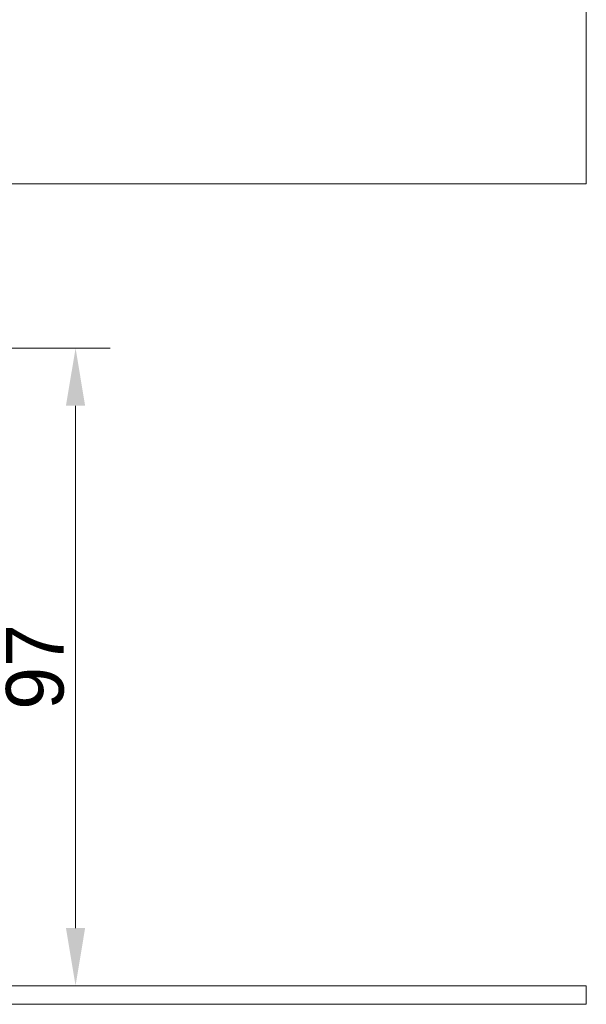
# Model space of a CAD drawing. Header units: millimetres. Extents: x 10000 to 10429, y -3552 to -3104.
# Tile 46 of 47: x 10343 to 10429, y -3552 to -3402. Entities that reach past the tile are written whole.
import ezdxf

# ---------------------------------------------------------------- set-up
doc = ezdxf.new("R2010")
doc.units = ezdxf.units.MM
doc.layers.get('Defpoints').update_dxf_attribs({"lineweight": 18})
doc.layers.add('7标注层', color=4, linetype='Continuous', lineweight=18)
doc.styles.add('3.5', font='txt', dxfattribs={"height": 8.75})
doc.dimstyles.new('ISO-3.5', dxfattribs={"dimtxt": 8.75, "dimasz": 8.75, "dimexe": 5.25, "dimexo": 1.75, "dimgap": 1.75, "dimtad": 1, "dimdsep": 46, "dimtxsty": '3.5', "dimcen": 8.75, "dimclrd": 256, "dimclre": 256, "dimclrt": 256, "dimadec": 1, "dimazin": 0, "dimtp": 2e-09, "dimtm": 1.1e-09, "dimtfac": 1, "dimtmove": 0, "dimatfit": 3, "dimfxl": 0, "dimtolj": 1, "dimlwd": -1, "dimlwe": -1, "dimarcsym": 0})

# ---------------------------------------------------------------- blocks, each defined once
blk = doc.blocks.new('*D65')
at = {"layer": '7标注层', "transparency": 16777216}
for p, q in [((10318.6, -3451.94), (10356.56, -3451.94)), ((10351.31, -3460.69), (10351.31, -3539.99)), ((10336.12, -3548.74), (10356.56, -3548.74))]:
    blk.add_line(p, q, dxfattribs=at)
for points in [[(10349.85, -3460.69), (10352.76, -3460.69), (10351.31, -3451.94)], [(10349.85, -3539.99), (10352.76, -3539.99), (10351.31, -3548.74)]]:
    blk.add_solid(points, dxfattribs=at)
at = {"layer": 'Defpoints', "color": 0, "transparency": 16777216}
for p in [(10316.85, -3451.94), (10334.37, -3548.74), (10351.31, -3548.74)]:
    blk.add_point(p, dxfattribs=at)
at = {"layer": '7标注层', "transparency": 16777216, "insert": (10345.18, -3500.34), "char_height": 8.75, "attachment_point": 5, "rotation": 90, "style": '3.5'}
blk.add_mtext('\\A1;97', dxfattribs=at)

msp = doc.modelspace()

# ---------------------------------------------------------------- linework, layer by layer
at = {"layer": '7标注层', "color": 7}
msp.add_line((9999.561, -3426.977), (10428.867, -3426.977), dxfattribs=at)
for points in [[(9999.561, -3426.977), (10428.867, -3426.977), (10428.867, -3104.369), (9999.561, -3104.369)], [(9999.561, -3548.745), (10428.867, -3548.745), (10428.867, -3551.567), (9999.561, -3551.567)], [(10012.692, -3548.745), (10428.867, -3548.745), (10428.867, -3548.745), (10012.692, -3548.745)]]:
    msp.add_lwpolyline(points, close=True, dxfattribs=at)

# ---------------------------------------------------------------- dimensions: what is measured, and where the dimension line sits
dim = msp.add_linear_dim(base=(10351.306, -3548.745), p1=(10316.846, -3451.945), p2=(10334.375, -3548.745), angle=90, text='97', dimstyle='ISO-3.5', dxfattribs=at)
dim.commit()
dim.dimension.update_dxf_attribs({"geometry": '*D65', "text_midpoint": (10345.181, -3500.345)})

doc.saveas('drawing.dxf')
